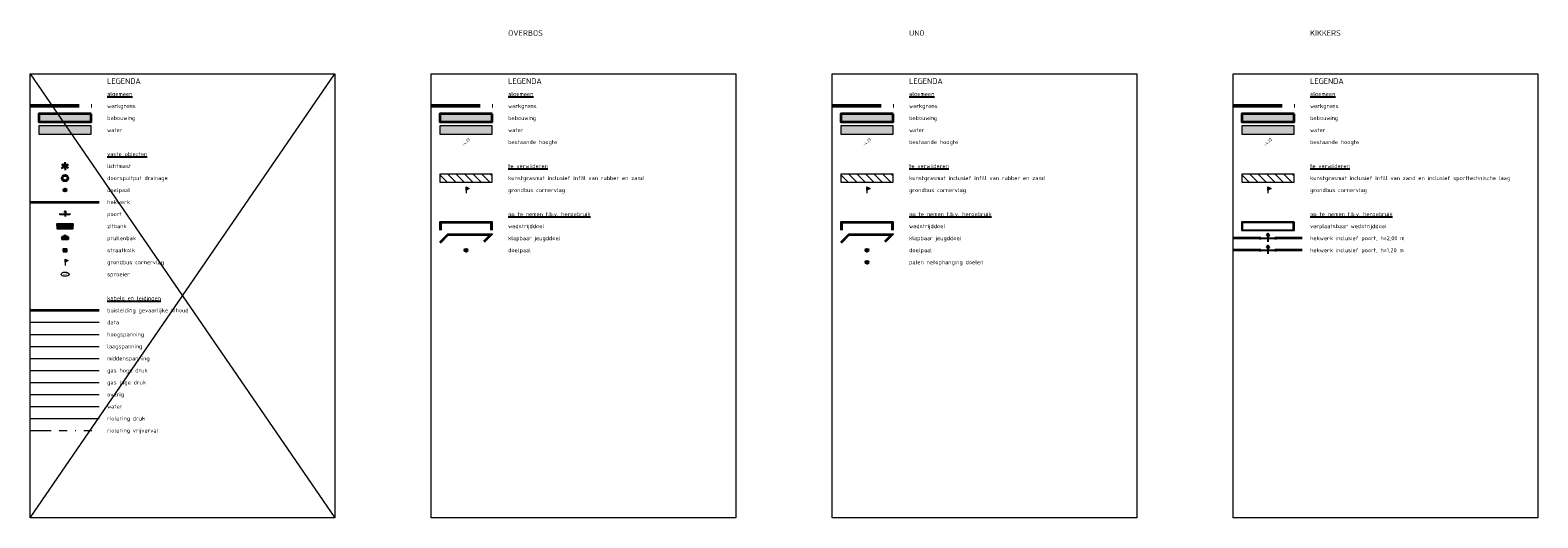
# Model space of a CAD drawing. Header units: metres. Extents: x 102885 to 117710, y 477477 to 480770.
# Tile 7 of 7: x 117522 to 117710, y 480710 to 480770. Entities that reach past the tile are written whole.
import ezdxf
from ezdxf.enums import TextEntityAlignment as Align
from ezdxf.lldxf.tags import DXFTag

# ---------------------------------------------------------------- set-up
doc = ezdxf.new("R2010")
doc.units = ezdxf.units.M
doc.header["$LTSCALE"] = 0.5
doc.linetypes.add('RI-OVERIG', pattern=[17, 5, -2, 2, -2, 0, -2, 2, -2])
doc.linetypes.add('XX-PROJECTGRENS', pattern=[18, 12, -3, 0, -3])
for name, color, linetype, lineweight in [('B-WE-KL-BUISLEIDING GEVAARLIJKE INHOUD-G', 20, 'Continuous', 35), ('B-WE-KL-DATA-G', 90, 'KL-DATA-N', 18), ('B-WE-KL-ET_HS-G', 10, 'KL-HS-N', 18), ('B-WE-KL-ET_LS-G', 190, 'KL-LS-N', 18), ('B-WE-KL-ET_MS-G', 130, 'KL-MS-N', 18), ('B-WE-KL-GAS_HD-G', 30, 'KL-GAS-HD-N', 18), ('B-WE-KL-GAS_LD-G', 50, 'KL-GAS-LD-N', 18), ('B-WE-KL-OVERIG-G', 8, 'Continuous', 18), ('B-WE-KL-WATER-G', 170, 'KL-WATER-N', 18), ('B-WE-OG-BEBOUWING-GV', 7, 'Continuous', 35), ('B-WE-OG-WATER_SLOOT-GV', 120, 'Continuous', 18), ('B-WE-RI-DRUK-G', 210, 'RI-PERS', 18), ('B-WE-RI-VRIJVERVAL-G', 210, 'RI-OVERIG', 18), ('N-ME-IE-MEUBILAIR_WEGMEUBILAIR_AFVALBAK-S', 7, 'Continuous', 25), ('N-ME-IE-MEUBILAIR_WEGMEUBILAIR_LICHTMAST-S', 7, 'Continuous', 25), ('N-ME-IE-MEUBILAIR_WEGMEUBILAIR_PAAL-S', 7, 'Continuous', 25), ('N-ME-IE-MEUBILAIR_WEGMEUBILAIR_ZITBANK-S', 7, 'Continuous', 25), ('N-ME-IE-TERREINAFSCHEIDING-S', 210, 'Continuous', 25), ('N-ME-IE-TERREINAFSCHEIDING_KUNSTMATIG_RASTERHEKWERK-G', 20, 'IE-TERREINAFSCHEIDING-KUNSTMATIG-OPEN', 35), ('N-ME-KL-WATER_PUT-S', 170, 'Continuous', 25), ('N-ME-RI-DRAINAGE_PUT-S', 90, 'Continuous', 25), ('N-ME-RI-KOLK-S', 7, 'Continuous', 25), ('N-WE-GR-VERWIJDEREN-A-200', 12, 'Continuous', 18), ('N-WE-IE-MEUBILAIR_WEGMEUBILAIR-S', 7, 'Continuous', 25), ('N-WE-IE-TERREINAFSCHEIDING_KUNSTMATIG_HEKWERK-G', 20, 'IE-TERREINAFSCHEIDING-KUNSTMATIG', 35), ('N-WE-IE-TERREINAFSCHEIDING_KUNSTMATIG_RASTERHEKWERK-G', 20, 'IE-TERREINAFSCHEIDING-KUNSTMATIG-OPEN', 35), ('N-WE-KG-GRENS_PROJECT-GD', 7, 'XX-PROJECTGRENS', 50), ('N-WE-OG-BEBOUWING_BIJZONDERE DOELEINDEN-G', 7, 'Continuous', 25), ('X-XX-AL-T25', 7, 'Continuous', 25)]:
    doc.layers.add(name, color=color, linetype=linetype, lineweight=lineweight)
doc.layers.add('B-WE-OG-BEBOUWING-V', color=7, linetype='Continuous', lineweight=18, true_color=0xdc7869)
doc.layers.add('B-WE-OG-WATER_SLOOT-V', color=7, linetype='Continuous', lineweight=18, true_color=0xafcde1)
doc.layers.add('X-XX-AL-HULPLIJN-G', color=7, linetype='Continuous', lineweight=18, plot=False)
doc.layers.add('X-XX-AL-LEGENDA-T25', color=7, linetype='Continuous')
doc.layers.add('X-XX-AL-LEGENDA-T35', color=7, linetype='Continuous')
doc.styles.add('NLCS-ISO', font='NLCS-ISO.ttf')
doc.styles.add('NLCS-ISO-M200-ISO', font='NLCS-ISO.ttf', dxfattribs={"height": 0.36})
doc.styles.add('NLCS-ISO-M200-T25', font='NLCS-ISO.ttf', dxfattribs={"height": 0.5})
doc.styles.add('NLCS-ISO-M200-T35', font='NLCS-ISO.ttf', dxfattribs={"height": 0.7})
doc.linetypes.add('IE-TERREINAFSCHEIDING-KUNSTMATIG', pattern='A,4,[82,NLCS.shx,S=0.75,R=90,X=0,Y=0],4,-2', length=10)
doc.linetypes.add('IE-TERREINAFSCHEIDING-KUNSTMATIG-OPEN', pattern='A,7,-1.5,[67,NLCS.shx,S=0.75,R=0,X=0,Y=0],-1.5', length=10)
tags = doc.linetypes.add('KL-DATA-N', pattern='A,4,-1,[101,NLCS.SHX,S=0.5,R=0,X=0,Y=0],-1,4,-1,["D",Standard,S=1,R=0,X=-0.25,Y=-0.5],-1.5', length=12.5).pattern_tags.tags
tags[18] = DXFTag(74, 10)
tags = doc.linetypes.add('KL-GAS-HD-N', pattern='A,4,-1,[69,NLCS.SHX,S=0.5,R=0,X=0,Y=0],-1,4,-1,["H",Standard,S=1,R=0,X=0,Y=-0.5],-2', length=13).pattern_tags.tags
tags[18] = DXFTag(74, 10)
tags = doc.linetypes.add('KL-GAS-LD-N', pattern='A,4,-1,[69,NLCS.SHX,S=0.5,R=0,X=0,Y=0],-1,4,-1,["L",Standard,S=1,R=0,X=0.25,Y=-0.5],-2', length=13).pattern_tags.tags
tags[18] = DXFTag(74, 10)
tags = doc.linetypes.add('KL-HS-N', pattern='A,4,-1,[103,NLCS.SHX,S=0.75,R=0,X=0,Y=0],-1,4,-1,["H",Standard,S=1,R=0,X=0,Y=-0.5],-2', length=13).pattern_tags.tags
tags[18] = DXFTag(74, 10)
tags = doc.linetypes.add('KL-LS-N', pattern='A,4,-1,[103,NLCS.SHX,S=0.75,R=0,X=0,Y=0],-1,4,-1,["L",Standard,S=1,R=0,X=0,Y=-0.5],-2', length=13).pattern_tags.tags
tags[18] = DXFTag(74, 10)
tags = doc.linetypes.add('KL-MS-N', pattern='A,4,-1,[103,NLCS.SHX,S=0.75,R=0,X=0,Y=0],-1,4,-1,["M",Standard,S=1,R=0,X=0,Y=-0.5],-2', length=13).pattern_tags.tags
tags[18] = DXFTag(74, 10)
doc.linetypes.add('KL-WATER-N', pattern='A,7,-0.5,[168,NLCS.SHX,S=0.75,R=0,X=0.75,Y=0],-2', length=9.5)
tags = doc.linetypes.add('RI-PERS', pattern='A,7,-2,["P",Standard,S=1.8,R=0,X=-0.5,Y=-0.9],-2,7,-2,[102,NLCS.SHX,S=1,R=180,X=0,Y=0],-2', length=22).pattern_tags.tags
tags[6] = DXFTag(74, 10)

# ---------------------------------------------------------------- blocks, each defined once
blk = doc.blocks.new('SRI-DRAIN_PUT-SO')
at = {"lineweight": -3}
for radius in [2, 1.5]:
    blk.add_circle((0, 0), radius, dxfattribs=at)
blk = doc.blocks.new('N-SIE-WEG_LICHTMAST-SO')
h = blk.add_hatch(color=256)
h.paths.add_polyline_path([(1.16, 0.5, 0.658505), (-1.16, 0.5)])
h.paths.add_polyline_path([(-1.16, -0.5, 0.658505), (1.16, -0.5)])
at = {"flags": 128}
for points in [[(-2.19, 1.27), (-1.1, 0.63)], [(-1.16, 0.5), (1.16, 0.5)], [(0, 1.27), (0, 2.53)], [(1.1, 0.63), (2.19, 1.27)], [(-2.19, -1.27), (-1.1, -0.63)], [(-1.16, -0.5), (1.16, -0.5)], [(0, -1.27), (0, -2.53)], [(2.19, -1.27), (1.1, -0.63)]]:
    blk.add_lwpolyline(points, dxfattribs=at)
at = {"ltscale": 0.5}
blk.add_circle((0, 0), 1.27, dxfattribs=at)
at = {"style": 'NLCS-ISO'}
blk.add_attdef('TYPE', text='', height=1.8, dxfattribs=at).set_placement((0, 2.53), align=Align.BOTTOM_CENTER)
blk = doc.blocks.new('SIE-WEG_PAAL_VAST-SO')
blk.add_hatch(color=256).paths.add_polyline_path([(0.09, 0.09), (-0.09, 0.09), (-0.09, -0.09), (0.09, -0.09)])
at = {"flags": 128}
blk.add_lwpolyline([(0.09, 0.09), (-0.09, 0.09), (-0.09, -0.09), (0.09, -0.09)], close=True, dxfattribs=at)
blk.add_circle((0, 0), 0.188)
blk = doc.blocks.new('SIE-WEG_DOORGANG_DRAAIPOORT')
blk.add_hatch(color=256).paths.add_polyline_path([(-0.21, 0.49), (0, 0.9), (0.21, 0.49)])
for p, q in [((-1.5, -0.25), (-1.5, 0.25)), ((-1.5, 0), (1.5, 0)), ((0, 0.9), (-0.21, 0.49)), ((0, 0.9), (0, -0.72)), ((0, 0.9), (0.21, 0.49)), ((1.5, -0.25), (1.5, 0.25))]:
    blk.add_line(p, q)
at = {"flags": 128}
blk.add_lwpolyline([(-0.21, 0.49), (0, 0.9), (0.21, 0.49)], close=True, dxfattribs=at)
blk = doc.blocks.new('SIE-WEG_ZITBANK_MET_LEUNING')
blk.add_hatch(color=256).paths.add_polyline_path([(-0.98, 0.3), (-0.98, 0.25), (0.98, 0.25), (0.98, 0.3)])
for p, q in [((-0.69, 0.25), (-0.69, 0.17)), ((-0.64, 0.25), (-0.64, 0.17)), ((0.64, 0.25), (0.64, 0.17)), ((0.69, 0.25), (0.69, 0.17)), ((-0.69, -0.11), (-0.69, -0.02)), ((-0.64, -0.11), (-0.64, -0.02)), ((0.64, -0.11), (0.64, -0.02)), ((0.69, -0.11), (0.69, -0.02))]:
    blk.add_line(p, q)
at = {"flags": 128}
for points in [[(-0.98, 0.25), (-0.98, 0.3), (0.98, 0.3), (0.98, 0.25)], [(0.98, 0.17), (0.98, -0.02), (-0.98, -0.02), (-0.98, 0.17)], [(-0.98, -0.11), (-0.98, -0.3), (0.98, -0.3), (0.98, -0.11)]]:
    blk.add_lwpolyline(points, close=True, dxfattribs=at)
blk = doc.blocks.new('N-SRI-KOLK_STRAAT_450X300-SO')
h = blk.add_hatch(color=256)
h.dxf.hatch_style = 1
h.paths.add_polyline_path([(0, 0.75), (-1.125, 1.5), (-1.125, 0)])
h.paths.add_polyline_path([(1.125, 0), (1.125, 1.5), (0, 0.75)])
for p, q in [((-1.125, 0), (1.125, 1.5)), ((1.125, 0), (-1.125, 1.5))]:
    blk.add_line(p, q)
at = {"flags": 128}
blk.add_lwpolyline([(-1.125, 0), (1.125, 0), (1.125, 1.5), (-1.125, 1.5)], close=True, dxfattribs=at)
blk = doc.blocks.new('SKL-WATERLEIDINGPUT-SO')
at = {"color": 0, "linetype": 'ByBlock', "lineweight": 18}
blk.add_ellipse((0, 0), major_axis=(2.5, 0), ratio=0.54, dxfattribs=at)
at = {"color": 0, "linetype": 'ByBlock', "lineweight": 18, "style": 'NLCS-ISO'}
blk.add_text('wl', height=1.8, dxfattribs=at).set_placement((0, 0), align=Align.MIDDLE_CENTER)
blk = doc.blocks.new('SIE-WEG_AFVALBAK_TYPE_02')
at = {"linetype": 'Continuous'}
for p, q in [((0.4, -0.09), (-0.4, -0.09)), ((-0.34, -0.2), (-0.4, -0.09)), ((-0.34, -0.25), (-0.4, -0.44)), ((0.4, -0.44), (-0.4, -0.44)), ((0.34, -0.2), (-0.34, -0.2)), ((-0.34, -0.25), (-0.34, -0.2)), ((0.34, -0.25), (-0.34, -0.25)), ((-0.3, -0.3), (-0.33, -0.4)), ((0.33, -0.4), (-0.33, -0.4)), ((0.3, -0.3), (-0.3, -0.3)), ((0.3, -0.3), (0.33, -0.4)), ((0.34, -0.2), (0.4, -0.09)), ((0.34, -0.25), (0.34, -0.2)), ((0.34, -0.25), (0.4, -0.44))]:
    blk.add_line(p, q, dxfattribs=at)
for p, q in [((-0.4, -0.09), (-0.4, -0.44)), ((0.4, -0.09), (0.4, -0.44))]:
    blk.add_line(p, q)
blk.add_circle((0, 0), 0.0908, dxfattribs=at)
blk = doc.blocks.new('SIE-WEG_PAAL_VLAGGENMAST-SO')
at = {"linetype": 'ByBlock', "lineweight": 18}
h = blk.add_hatch(color=0, dxfattribs=at)
h.dxf.hatch_style = 1
h.paths.add_polyline_path([(0, 2), (2, 1), (0, 0)])
at = {"color": 0, "linetype": 'ByBlock', "lineweight": 18}
blk.add_lwpolyline([(0, 2), (0, -2)], dxfattribs=at)
blk.add_lwpolyline([(0, 2), (2, 1), (0, 0)], close=True, dxfattribs=at)
blk = doc.blocks.new('SIE-WEG_PAAL_UITNEEMBAAR-SO')
h = blk.add_hatch(color=256)
h.paths.add_polyline_path([(0.19, 0, 1), (-0.19, 0, 1)])
h.paths.add_polyline_path([(0.09, -0.09), (-0.09, -0.09), (-0.09, 0.09), (0.09, 0.09)], flags=16)
at = {"flags": 128}
blk.add_lwpolyline([(0.09, 0.09), (-0.09, 0.09), (-0.09, -0.09), (0.09, -0.09)], close=True, dxfattribs=at)
blk.add_circle((0, 0), 0.188)

msp = doc.modelspace()

# ---------------------------------------------------------------- hatches: boundary and pattern name
at = {"layer": 'B-WE-OG-BEBOUWING-V'}
for points in [[(117523.424, 480759.993), (117523.424, 480758.993), (117529.924, 480758.993), (117529.924, 480759.993)], [(117573.424, 480759.993), (117573.424, 480758.993), (117579.924, 480758.993), (117579.924, 480759.993)], [(117623.424, 480759.993), (117623.424, 480758.993), (117629.924, 480758.993), (117629.924, 480759.993)], [(117673.424, 480759.993), (117673.424, 480758.993), (117679.924, 480758.993), (117679.924, 480759.993)]]:
    msp.add_hatch(color=256, dxfattribs=at).paths.add_polyline_path(points)
at = {"layer": 'B-WE-OG-WATER_SLOOT-V'}
for points in [[(117523.424, 480758.493), (117523.424, 480757.493), (117529.924, 480757.493), (117529.924, 480758.493)], [(117573.424, 480758.493), (117573.424, 480757.493), (117579.924, 480757.493), (117579.924, 480758.493)], [(117623.424, 480758.493), (117623.424, 480757.493), (117629.924, 480757.493), (117629.924, 480758.493)], [(117673.424, 480758.493), (117673.424, 480757.493), (117679.924, 480757.493), (117679.924, 480758.493)]]:
    msp.add_hatch(color=256, dxfattribs=at).paths.add_polyline_path(points)
at = {"layer": 'N-WE-GR-VERWIJDEREN-A-200'}
h = msp.add_hatch(dxfattribs=at)
h.set_pattern_fill('AGR-VERWIJDEREN', color=256, pattern_type=2)
h.set_pattern_definition([(135, (0, 0), (-0.5303300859, -0.5303300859), [])])
h.paths.add_polyline_path([(117579.924, 480751.493), (117579.924, 480752.493), (117573.424, 480752.493), (117573.424, 480751.493)])
h = msp.add_hatch(dxfattribs=at)
h.set_pattern_fill('AGR-VERWIJDEREN', color=256, pattern_type=2)
h.set_pattern_definition([(135, (50, 0), (-0.5303300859, -0.5303300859), [])])
h.paths.add_polyline_path([(117629.924, 480751.493), (117629.924, 480752.493), (117623.424, 480752.493), (117623.424, 480751.493)])
h = msp.add_hatch(dxfattribs=at)
h.set_pattern_fill('AGR-VERWIJDEREN', color=256, pattern_type=2)
h.set_pattern_definition([(135, (100, 0), (-0.5303300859, -0.5303300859), [])])
h.paths.add_polyline_path([(117679.924, 480751.493), (117679.924, 480752.493), (117673.424, 480752.493), (117673.424, 480751.493)])

# ---------------------------------------------------------------- linework, layer by layer
at = {"layer": 'B-WE-KL-BUISLEIDING GEVAARLIJKE INHOUD-G', "flags": 128}
msp.add_lwpolyline([(117522.424, 480735.493), (117530.924, 480735.493)], dxfattribs=at)
at = {"layer": 'B-WE-KL-DATA-G', "flags": 128}
msp.add_lwpolyline([(117522.424, 480733.993), (117530.924, 480733.993)], dxfattribs=at)
at = {"layer": 'B-WE-KL-ET_HS-G', "flags": 128}
msp.add_lwpolyline([(117522.424, 480732.493), (117530.924, 480732.493)], dxfattribs=at)
at = {"layer": 'B-WE-KL-ET_LS-G', "flags": 128}
msp.add_lwpolyline([(117522.424, 480730.993), (117530.924, 480730.993)], dxfattribs=at)
at = {"layer": 'B-WE-KL-ET_MS-G', "flags": 128}
msp.add_lwpolyline([(117522.424, 480729.493), (117530.924, 480729.493)], dxfattribs=at)
at = {"layer": 'B-WE-KL-GAS_HD-G', "flags": 128}
msp.add_lwpolyline([(117522.424, 480727.993), (117530.924, 480727.993)], dxfattribs=at)
at = {"layer": 'B-WE-KL-GAS_LD-G', "flags": 128}
msp.add_lwpolyline([(117522.424, 480726.493), (117530.924, 480726.493)], dxfattribs=at)
at = {"layer": 'B-WE-KL-OVERIG-G', "flags": 128}
msp.add_lwpolyline([(117522.424, 480724.993), (117530.924, 480724.993)], dxfattribs=at)
at = {"layer": 'B-WE-KL-WATER-G', "flags": 128}
msp.add_lwpolyline([(117522.424, 480723.493), (117530.924, 480723.493)], dxfattribs=at)
at = {"layer": 'B-WE-OG-BEBOUWING-GV', "flags": 128}
for points in [[(117529.924, 480759.993), (117523.424, 480759.993), (117523.424, 480758.993), (117529.924, 480758.993)], [(117579.924, 480759.993), (117573.424, 480759.993), (117573.424, 480758.993), (117579.924, 480758.993)], [(117629.924, 480759.993), (117623.424, 480759.993), (117623.424, 480758.993), (117629.924, 480758.993)], [(117679.924, 480759.993), (117673.424, 480759.993), (117673.424, 480758.993), (117679.924, 480758.993)]]:
    msp.add_lwpolyline(points, close=True, dxfattribs=at)
at = {"layer": 'B-WE-OG-WATER_SLOOT-GV', "flags": 128}
for points in [[(117529.924, 480758.493), (117523.424, 480758.493), (117523.424, 480757.493), (117529.924, 480757.493)], [(117579.924, 480758.493), (117573.424, 480758.493), (117573.424, 480757.493), (117579.924, 480757.493)], [(117629.924, 480758.493), (117623.424, 480758.493), (117623.424, 480757.493), (117629.924, 480757.493)], [(117679.924, 480758.493), (117673.424, 480758.493), (117673.424, 480757.493), (117679.924, 480757.493)]]:
    msp.add_lwpolyline(points, close=True, dxfattribs=at)
at = {"layer": 'B-WE-RI-DRUK-G', "flags": 128}
msp.add_lwpolyline([(117522.424, 480721.993), (117530.924, 480721.993)], dxfattribs=at)
at = {"layer": 'B-WE-RI-VRIJVERVAL-G', "flags": 128}
msp.add_lwpolyline([(117522.424, 480720.493), (117530.924, 480720.493)], dxfattribs=at)
at = {"layer": 'N-ME-IE-TERREINAFSCHEIDING_KUNSTMATIG_RASTERHEKWERK-G', "flags": 128}
msp.add_lwpolyline([(117522.424, 480748.993), (117530.924, 480748.993)], dxfattribs=at)
at = {"layer": 'N-WE-GR-VERWIJDEREN-A-200', "flags": 128}
for points in [[(117579.924, 480752.493), (117573.424, 480752.493), (117573.424, 480751.493), (117579.924, 480751.493)], [(117629.924, 480752.493), (117623.424, 480752.493), (117623.424, 480751.493), (117629.924, 480751.493)], [(117679.924, 480752.493), (117673.424, 480752.493), (117673.424, 480751.493), (117679.924, 480751.493)]]:
    msp.add_lwpolyline(points, close=True, dxfattribs=at)
at = {"layer": 'N-WE-IE-TERREINAFSCHEIDING_KUNSTMATIG_HEKWERK-G', "flags": 128}
for points in [[(117675.714, 480742.993), (117672.424, 480742.993)], [(117680.924, 480742.993), (117677.634, 480742.993)]]:
    msp.add_lwpolyline(points, dxfattribs=at)
at = {"layer": 'N-WE-IE-TERREINAFSCHEIDING_KUNSTMATIG_RASTERHEKWERK-G', "flags": 128}
for points in [[(117675.714, 480744.493), (117672.424, 480744.493)], [(117680.924, 480744.493), (117677.634, 480744.493)]]:
    msp.add_lwpolyline(points, dxfattribs=at)
at = {"layer": 'N-WE-KG-GRENS_PROJECT-GD', "flags": 128}
for points in [[(117522.424, 480760.993), (117530.924, 480760.993)], [(117572.424, 480760.993), (117580.924, 480760.993)], [(117622.424, 480760.993), (117630.924, 480760.993)], [(117672.424, 480760.993), (117680.924, 480760.993)]]:
    msp.add_lwpolyline(points, dxfattribs=at)
at = {"layer": 'N-WE-OG-BEBOUWING_BIJZONDERE DOELEINDEN-G', "flags": 128}
for points in [[(117579.924, 480745.493), (117579.924, 480746.493), (117573.424, 480746.493), (117573.424, 480745.493)], [(117579.824, 480745.493), (117579.824, 480746.393), (117573.524, 480746.393), (117573.524, 480745.493)], [(117629.924, 480745.493), (117629.924, 480746.493), (117623.424, 480746.493), (117623.424, 480745.493)], [(117629.824, 480745.493), (117629.824, 480746.393), (117623.524, 480746.393), (117623.524, 480745.493)], [(117679.874, 480745.493), (117679.874, 480746.443), (117673.474, 480746.443), (117673.474, 480745.493)], [(117573.424, 480743.993), (117574.424, 480744.993), (117579.924, 480744.993), (117578.924, 480743.993)], [(117573.494, 480743.922), (117574.465, 480744.893), (117579.682, 480744.893), (117578.853, 480744.064)], [(117623.424, 480743.993), (117624.424, 480744.993), (117629.924, 480744.993), (117628.924, 480743.993)], [(117623.494, 480743.922), (117624.465, 480744.893), (117629.682, 480744.893), (117628.853, 480744.064)]]:
    msp.add_lwpolyline(points, dxfattribs=at)
msp.add_lwpolyline([(117679.924, 480746.493), (117673.424, 480746.493), (117673.424, 480745.493), (117679.924, 480745.493)], close=True, dxfattribs=at)
at = {"layer": 'X-XX-AL-HULPLIJN-G'}
for points in [[(117522.324, 480764.993), (117560.324, 480764.993), (117560.324, 480709.593), (117522.324, 480709.593)], [(117572.324, 480764.993), (117610.324, 480764.993), (117610.324, 480709.593), (117572.324, 480709.593)], [(117622.324, 480764.993), (117660.324, 480764.993), (117660.324, 480709.593), (117622.324, 480709.593)], [(117672.324, 480764.993), (117710.324, 480764.993), (117710.324, 480709.593), (117672.324, 480709.593)]]:
    msp.add_lwpolyline(points, close=True, dxfattribs=at)
at = {"layer": 'X-XX-AL-HULPLIJN-G', "flags": 128}
for points in [[(117522.324, 480764.993), (117560.324, 480709.593)], [(117522.324, 480709.593), (117560.324, 480764.993)]]:
    msp.add_lwpolyline(points, dxfattribs=at)

# ---------------------------------------------------------------- block references
at = {"layer": 'N-ME-IE-MEUBILAIR_WEGMEUBILAIR_AFVALBAK-S'}
msp.add_blockref('SIE-WEG_AFVALBAK_TYPE_02', (117526.674, 480744.759), dxfattribs=at)
at = {"layer": 'N-ME-IE-MEUBILAIR_WEGMEUBILAIR_LICHTMAST-S', "xscale": 0.2, "yscale": 0.2, "zscale": 0.2}
msp.add_blockref('N-SIE-WEG_LICHTMAST-SO', (117526.674, 480753.493), dxfattribs=at)
at = {"layer": 'N-ME-IE-MEUBILAIR_WEGMEUBILAIR_PAAL-S'}
for p in [(117526.674, 480750.493), (117576.673, 480742.993), (117626.673, 480742.993)]:
    msp.add_blockref('SIE-WEG_PAAL_VAST-SO', p, dxfattribs=at)
at = {"layer": 'N-ME-IE-MEUBILAIR_WEGMEUBILAIR_PAAL-S', "xscale": 0.2, "yscale": 0.2, "zscale": 0.2}
for p in [(117576.673, 480750.493), (117626.673, 480750.493), (117676.673, 480750.493), (117526.674, 480741.493)]:
    msp.add_blockref('SIE-WEG_PAAL_VLAGGENMAST-SO', p, dxfattribs=at)
at = {"layer": 'N-ME-IE-MEUBILAIR_WEGMEUBILAIR_ZITBANK-S'}
msp.add_blockref('SIE-WEG_ZITBANK_MET_LEUNING', (117526.674, 480745.993), dxfattribs=at)
at = {"layer": 'N-ME-IE-TERREINAFSCHEIDING-S'}
for p, xscale, yscale, zscale in [((117526.674, 480747.493), 0.3999999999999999, 0.3999999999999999, 0.5), ((117676.674, 480744.493), 0.64, 0.64, 0.64), ((117676.674, 480742.993), 0.64, 0.64, 0.64)]:
    msp.add_blockref('SIE-WEG_DOORGANG_DRAAIPOORT', p, dxfattribs=dict(at, xscale=xscale, yscale=yscale, zscale=zscale))
at = {"layer": 'N-ME-KL-WATER_PUT-S', "xscale": 0.2, "yscale": 0.2, "zscale": 0.2}
msp.add_blockref('SKL-WATERLEIDINGPUT-SO', (117526.674, 480739.993), dxfattribs=at)
at = {"layer": 'N-ME-RI-DRAINAGE_PUT-S', "xscale": 0.2, "yscale": 0.2, "zscale": 0.2}
msp.add_blockref('SRI-DRAIN_PUT-SO', (117526.674, 480751.993), dxfattribs=at)
at = {"layer": 'N-ME-RI-KOLK-S', "xscale": 0.2, "yscale": 0.2, "zscale": 0.2}
msp.add_blockref('N-SRI-KOLK_STRAAT_450X300-SO', (117526.674, 480742.843), dxfattribs=at)
at = {"layer": 'N-WE-IE-MEUBILAIR_WEGMEUBILAIR-S'}
msp.add_blockref('SIE-WEG_PAAL_UITNEEMBAAR-SO', (117626.674, 480741.493), dxfattribs=at)

# ---------------------------------------------------------------- texts
at = {"layer": 'X-XX-AL-LEGENDA-T25', "style": 'NLCS-ISO-M200-T25'}
for s, p in [('werkgrens', (117531.924, 480760.743)), ('%%Ualgemeen', (117531.924, 480762.243)), ('werkgrens', (117581.924, 480760.743)), ('%%Ualgemeen', (117581.924, 480762.243)), ('werkgrens', (117631.924, 480760.743)), ('%%Ualgemeen', (117631.924, 480762.243)), ('werkgrens', (117681.924, 480760.743)), ('%%Ualgemeen', (117681.924, 480762.243)), ('bebouwing', (117531.924, 480759.243)), ('bebouwing', (117581.924, 480759.243)), ('bebouwing', (117631.924, 480759.243)), ('bebouwing', (117681.924, 480759.243)), ('water', (117531.924, 480757.743)), ('water', (117581.924, 480757.743)), ('water', (117631.924, 480757.743)), ('water', (117681.924, 480757.743)), ('bestaande hoogte', (117581.924, 480756.243)), ('bestaande hoogte', (117631.924, 480756.243)), ('bestaande hoogte', (117681.924, 480756.243)), ('%%Uvaste objecten', (117531.924, 480754.743)), ('lichtmast', (117531.924, 480753.243)), ('%%Ute verwijderen', (117581.924, 480753.243)), ('%%Ute verwijderen', (117631.924, 480753.243)), ('%%Ute verwijderen', (117681.924, 480753.243)), ('doorspuitput drainage', (117531.924, 480751.743)), ('kunstgrasmat inclusief infill van rubber en zand', (117581.924, 480751.743)), ('kunstgrasmat inclusief infill van rubber en zand', (117631.924, 480751.743)), ('kunstgrasmat inclusief infill van zand en inclusief sporttechnische laag', (117681.924, 480751.743)), ('doelpaal', (117531.924, 480750.243)), ('grondbus cornervlag', (117581.924, 480750.243)), ('grondbus cornervlag', (117631.924, 480750.243)), ('grondbus cornervlag', (117681.924, 480750.243)), ('hekwerk', (117531.924, 480748.743)), ('zitbank', (117531.924, 480745.743)), ('poort', (117531.924, 480747.243)), ('wedstrijddoel', (117581.924, 480745.743)), ('%%Uop te nemen t.b.v. hergebruik', (117581.924, 480747.243)), ('wedstrijddoel', (117631.924, 480745.743)), ('%%Uop te nemen t.b.v. hergebruik', (117631.924, 480747.243)), ('verplaatsbaar wedstrijddoel', (117681.924, 480745.743)), ('%%Uop te nemen t.b.v. hergebruik', (117681.924, 480747.243)), ('prullenbak', (117531.924, 480744.243)), ('klapbaar jeugddoel', (117581.924, 480744.243)), ('klapbaar jeugddoel', (117631.924, 480744.243)), ('hekwerk inclusief poort, h=2,00 m', (117681.924, 480744.243)), ('straatkolk', (117531.924, 480742.743)), ('doelpaal', (117581.924, 480742.743)), ('doelpaal', (117631.924, 480742.743)), ('hekwerk inclusief poort, h=1,20 m', (117681.924, 480742.743)), ('grondbus cornervlag', (117531.924, 480741.243)), ('palen netophanging doelen', (117631.924, 480741.243)), ('sproeier', (117531.924, 480739.743)), ('%%Ukabels en leidingen', (117531.924, 480736.743)), ('buisleiding gevaarlijke inhoud', (117531.924, 480735.243)), ('data', (117531.924, 480733.743)), ('hoogspanning', (117531.924, 480732.243)), ('laagspanning', (117531.924, 480730.743)), ('middenspanning', (117531.924, 480729.243)), ('gas hoge druk', (117531.924, 480727.743)), ('gas lage druk', (117531.924, 480726.243)), ('water', (117531.924, 480723.243)), ('overig', (117531.924, 480724.743)), ('riolering druk', (117531.924, 480721.743)), ('riolering vrijverval', (117531.924, 480720.243))]:
    msp.add_text(s, height=0.5, dxfattribs=at).set_placement(p)
at = {"layer": 'X-XX-AL-LEGENDA-T35', "style": 'NLCS-ISO-M200-T35'}
for s, p in [('OVERBOS', (117581.924, 480769.743)), ('UNO', (117631.924, 480769.743)), ('KIKKERS', (117681.924, 480769.743)), ('LEGENDA', (117531.924, 480763.743)), ('LEGENDA', (117581.924, 480763.743)), ('LEGENDA', (117631.924, 480763.743)), ('LEGENDA', (117681.924, 480763.743))]:
    msp.add_text(s, height=0.7, dxfattribs=at).set_placement(p)
at = {"layer": 'X-XX-AL-T25', "linetype": 'ByBlock', "char_height": 0.36, "attachment_point": 5, "rotation": 45, "style": 'NLCS-ISO-M200-ISO'}
for insert in [(117576.674, 480756.493), (117626.674, 480756.493), (117676.674, 480756.493)]:
    msp.add_mtext('{\\fNLCS-ISO|b0|i0|c0|p15;-4.23}', dxfattribs=dict(at, insert=insert))

doc.saveas('drawing.dxf')
